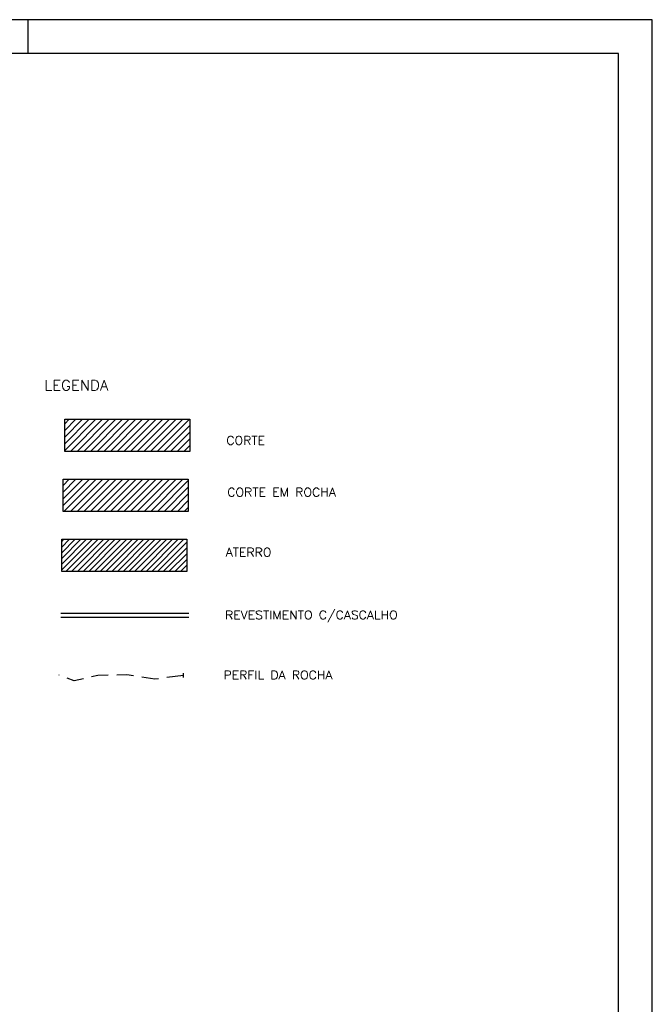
# Model space of a CAD drawing. Extents: x -1825 to 98, y 5678 to 6985.
# Tile 86 of 86: x -90 to 98, y 6693 to 6985. Entities that reach past the tile are written whole.
import ezdxf

# ---------------------------------------------------------------- set-up
doc = ezdxf.new("R2010")
doc.units = 0
doc.header["$MEASUREMENT"] = 0
doc.linetypes.add('CONTINUO', pattern=[0])
doc.linetypes.add('DASHED', pattern=[0.75, 0.5, -0.25])
for name, color, linetype in [('-ATERRO', 72, 'CONTINUOUS'), ('-CORTE', 51, 'CONTINUOUS'), ('-PERFIL-ROCHA', 12, 'DASHED'), ('-ROCHA', 10, 'CONTINUO'), ('BASE', 6, 'CONTINUOUS'), ('PADRÃO', 7, 'CONTINUOUS'), ('PG-CORTE', 4, 'CONTINUOUS'), ('PG-TXT-100', 3, 'CONTINUOUS')]:
    doc.layers.add(name, color=color, linetype=linetype)
doc.styles.add('ROMANS', font='romans.shx', dxfattribs={"height": 1.5})
pattern_1 = [(45, (-2564.0654, 350.4483), (-0.9899495, 0.9899495), [])]

msp = doc.modelspace()

# ---------------------------------------------------------------- hatches: boundary and pattern name
at = {"layer": '-ATERRO'}
h = msp.add_hatch(dxfattribs=at)
h.set_pattern_fill('_USER', color=256, scale=1.2, angle=45, style=0, pattern_type=0)
h.set_pattern_definition([(45, (-2564.0654, 350.4483), (-0.84852814, 0.84852814), [])])
h.paths.add_polyline_path([(-40.16, 6821.54), (-40.16, 6831.07), (-77.22, 6831.07), (-77.22, 6821.54)])
at = {"layer": '-CORTE'}
h = msp.add_hatch(dxfattribs=at)
h.set_pattern_fill('_USER', color=256, scale=1.4, angle=45, style=0, pattern_type=0)
h.set_pattern_definition(pattern_1)
h.paths.add_polyline_path([(-76.31, 6866.63), (-76.31, 6857.09), (-39.25, 6857.09), (-39.25, 6866.63)])
at = {"layer": '-ROCHA'}
h = msp.add_hatch(dxfattribs=at)
h.set_pattern_fill('_USER', color=256, scale=1.4, angle=45, style=0, pattern_type=0)
h.set_pattern_definition(pattern_1)
h.paths.add_polyline_path([(-76.76, 6848.85), (-76.76, 6839.31), (-39.71, 6839.31), (-39.71, 6848.85)])

# ---------------------------------------------------------------- linework, layer by layer
at = {"layer": '-PERFIL-ROCHA', "ltscale": 10, "flags": 128}
msp.add_lwpolyline([(-41.07, 6790.75), (-49.59, 6789.63), (-57.88, 6790.92), (-66.47, 6790.72), (-73.48, 6789.14), (-78.02, 6790.82)], dxfattribs=at)
at = {"layer": '-ROCHA'}
msp.add_line((-41.07, 6790.13), (-41.07, 6791.37), dxfattribs=at)
at = {"layer": 'BASE', "color": 11}
msp.add_line((-39.51, 6807.9), (-77.47, 6807.9), dxfattribs=at)
at = {"layer": 'PADRÃO', "color": 2}
msp.add_line((-87.17, 6975.02), (-87.17, 6985.02), dxfattribs=at)
msp.add_lwpolyline([(-743.17, 6985.02), (-743.17, 6391.02), (97.83, 6391.02), (97.83, 6985.02), (-743.17, 6985.02)], dxfattribs=at)
at = {"layer": 'PADRÃO', "color": 1}
msp.add_lwpolyline([(-718.17, 6401.02), (87.83, 6401.02), (87.83, 6975.02), (-718.17, 6975.02)], close=True, dxfattribs=at)
at = {"layer": 'PG-CORTE', "color": 11}
msp.add_line((-77.47, 6809.15), (-39.51, 6809.15), dxfattribs=at)
at = {"layer": 'PG-CORTE'}
for points in [[(-76.31, 6866.63), (-39.25, 6866.63), (-39.25, 6857.09), (-76.31, 6857.09)], [(-76.76, 6848.85), (-39.71, 6848.85), (-39.71, 6839.31), (-76.76, 6839.31)], [(-77.22, 6831.07), (-40.16, 6831.07), (-40.16, 6821.54), (-77.22, 6821.54)]]:
    msp.add_lwpolyline(points, close=True, dxfattribs=at)

# ---------------------------------------------------------------- texts
at = {"layer": 'PG-TXT-100', "color": 4, "style": 'ROMANS', "width": 1.080702}
msp.add_text('LEGENDA', height=3, dxfattribs=at).set_placement((-82.41, 6875.2))
at = {"layer": 'PG-TXT-100', "color": 2, "style": 'ROMANS', "width": 1.080702}
for s, p in [('CORTE', (-28.41, 6859.11)), ('CORTE EM ROCHA', (-28.14, 6843.78)), ('ATERRO', (-28.6, 6826)), ('REVESTIMENTO C/CASCALHO', (-28.8, 6807.4)), ('PERFIL DA ROCHA', (-29.26, 6789.62))]:
    msp.add_text(s, height=2.5, dxfattribs=at).set_placement(p)

doc.saveas('drawing.dxf')
